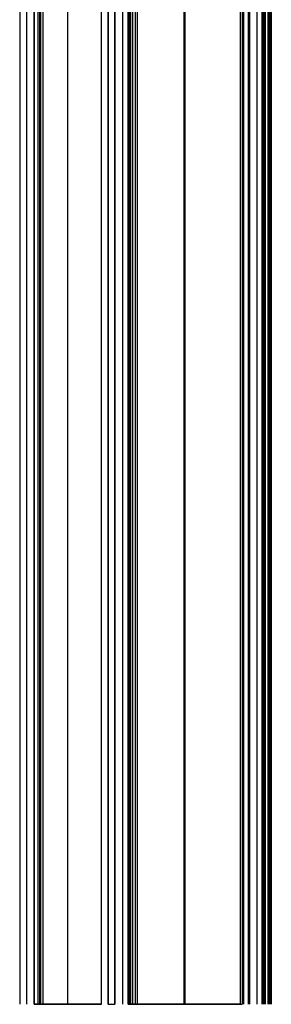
# Model space of a CAD drawing. Header units: millimetres. Extents: x -40 to 73, y -900 to 0.
# Tile 1 of 3: x -40 to 73, y -900 to -459. Entities that reach past the tile are written whole.
import ezdxf

# ---------------------------------------------------------------- set-up
doc = ezdxf.new("R2010")
doc.units = ezdxf.units.MM
doc.header["$MEASUREMENT"] = 0
doc.layers.add('Predefinito', color=5, linetype='Continuous')

msp = doc.modelspace()

# ---------------------------------------------------------------- linework, layer by layer
at = {"layer": 'Predefinito'}
for points in [[(-39.5, 0), (-39.5, -900)], [(-36.5, 0), (-36.5, -900)], [(-33, 0), (-33, -900)], [(-33, -900), (-33, 0)], [(-33, 0), (-33, -900)], [(-31.38, 0), (-31.38, -900)], [(-30.69, 0), (-30.69, -900)], [(-29.19, 0), (-29.19, -900)], [(-3, -900), (-3, 0)], [(-3, -900), (-3, 0)], [(0, 0), (0, -900)], [(0, -900), (0, 0)], [(3, -900), (3, 0)], [(3, 0), (3, -900)], [(3, 0), (3, -900)], [(3, 0), (3, -900)], [(6.5, 0), (6.5, -900)], [(6.5, 0), (6.5, -900)], [(9, 0), (9, -900)], [(9, -900), (9, 0)], [(9.43, 0), (9.43, -900)], [(9.6, -900), (9.6, 0)], [(10, 0), (10, -900)], [(10.93, 0), (10.93, -900)], [(12.26, -900), (12.26, 0)], [(13, 0), (13, -900)], [(59.07, 0), (59.07, -900)], [(60.02, 0), (60.02, -900)], [(60.42, -900), (60.42, 0)], [(62.73, 0), (62.73, -900)], [(70.24, 0), (70.24, -900)], [(71.59, -900), (71.59, 0)], [(72.37, 0), (72.37, -900)], [(73, 0), (73, -900)], [(-33, 0), (-33, -900)], [(-29.99, -900), (-29.99, 0)], [(-18, -900), (-18, 0)], [(-18, -900), (-18, 0)], [(0, -900), (0, 0)], [(3, -900), (3, 0)], [(3, -900), (3, 0)], [(34.03, -900), (34.03, 0)], [(34.51, -900), (34.51, 0)], [(60.53, -900), (60.53, 0)], [(60.63, 0), (60.63, -900)], [(63.03, -900), (63.03, 0)], [(63.34, -900), (63.34, 0)], [(66.5, 0), (66.5, -900)], [(66.5, 0), (66.5, -900)], [(68.74, 0), (68.74, -900)], [(68.88, 0), (68.88, -900)], [(69.27, -900), (69.27, 0)], [(69.66, 0), (69.66, -900)], [(70, 0), (70, -900)], [(71.98, -900), (71.98, 0)], [(-33, -900), (-3, -900)], [(-3, -900), (-33, -900)], [(0, -900), (3, -900)], [(9, -900), (60.02, -900)], [(59.07, -900), (9, -900)]]:
    msp.add_lwpolyline(points, dxfattribs=at)
at = {"layer": 'Predefinito', "extrusion": (0, 1, 0)}
for points in [[(29.99, -9.26), (30.15, -9.34), (30.32, -9.42), (30.48, -9.49), (30.65, -9.56), (30.82, -9.62), (30.99, -9.68), (31.17, -9.74), (31.35, -9.79), (31.53, -9.83), (31.71, -9.87), (31.89, -9.9), (32.07, -9.93), (32.26, -9.96), (32.45, -9.98), (32.63, -9.99), (32.82, -10), (33.01, -10), (33.19, -10), (33.38, -9.99), (33.57, -9.98), (33.75, -9.96), (33.94, -9.93), (34.12, -9.9), (34.3, -9.87), (34.48, -9.83), (34.66, -9.78), (34.83, -9.74), (35.01, -9.68), (35.18, -9.62), (35.35, -9.56), (35.52, -9.49), (35.68, -9.42), (35.84, -9.35), (36, -9.27), (36.16, -9.18), (36.32, -9.09), (36.47, -8.99), (36.63, -8.89), (36.78, -8.79), (36.93, -8.68), (37.07, -8.57), (37.21, -8.45), (37.35, -8.33), (37.49, -8.2), (37.62, -8.07), (37.75, -7.93), (37.88, -7.8), (38, -7.65), (38.12, -7.51), (38.23, -7.36), (38.34, -7.21), (38.44, -7.05), (38.54, -6.89), (38.64, -6.73), (38.73, -6.57), (38.81, -6.41), (38.89, -6.24), (38.97, -6.07), (39.04, -5.91), (39.1, -5.73), (39.16, -5.56), (39.22, -5.39), (39.27, -5.22), (39.31, -5.05), (39.35, -4.87), (39.39, -4.7), (39.42, -4.52), (39.45, -4.34), (39.47, -4.16), (39.48, -3.98), (39.49, -3.79), (39.5, -3.61), (39.5, -3.42), (39.49, -3.24), (39.48, -3.05), (39.47, -2.87), (39.45, -2.68), (39.42, -2.5), (39.39, -2.31), (39.35, -2.13), (39.31, -1.95), (39.26, -1.77), (39.21, -1.59), (39.15, -1.41), (39.09, -1.23), (39.02, -1.06), (38.95, -0.89), (38.88, -0.72), (38.79, -0.56), (38.71, -0.39), (38.62, -0.23), (38.53, -0.08), (38.43, 0.08), (38.33, 0.22), (38.22, 0.37), (38.11, 0.51), (38, 0.65), (37.89, 0.79), (37.76, 0.92), (37.64, 1.05), (37.51, 1.18), (37.38, 1.31), (37.24, 1.43), (37.1, 1.55), (36.95, 1.66), (36.8, 1.77), (36.65, 1.88), (36.5, 1.98), (36.34, 2.08), (36.18, 2.17), (36.01, 2.26), (35.84, 2.35), (35.67, 2.42), (35.5, 2.5), (35.33, 2.57), (35.15, 2.63), (34.98, 2.69), (34.8, 2.75), (34.62, 2.79), (34.44, 2.84), (34.26, 2.88), (34.08, 2.91), (33.9, 2.94), (33.72, 2.96), (33.54, 2.98), (33.36, 2.99), (33.18, 3), (33, 3)], [(33, 0), (33.1, 0), (33.19, -0.01), (33.29, -0.01), (33.39, -0.02), (33.48, -0.03), (33.58, -0.05), (33.68, -0.07), (33.78, -0.09), (33.87, -0.11), (33.97, -0.14), (34.06, -0.17), (34.16, -0.2), (34.25, -0.23), (34.35, -0.27), (34.44, -0.31), (34.53, -0.35), (34.62, -0.4), (34.71, -0.45), (34.8, -0.5), (34.88, -0.55), (34.97, -0.6), (35.05, -0.66), (35.13, -0.72), (35.21, -0.78), (35.28, -0.85), (35.36, -0.91), (35.43, -0.98), (35.5, -1.05), (35.57, -1.12), (35.63, -1.19), (35.69, -1.26), (35.75, -1.34), (35.81, -1.42), (35.87, -1.49), (35.92, -1.57), (35.98, -1.66), (36.03, -1.74), (36.07, -1.83), (36.12, -1.91), (36.16, -2), (36.21, -2.09), (36.24, -2.19), (36.28, -2.28), (36.31, -2.37), (36.34, -2.47), (36.37, -2.57), (36.4, -2.66), (36.42, -2.76), (36.44, -2.86), (36.46, -2.96), (36.47, -3.06), (36.48, -3.16), (36.49, -3.26), (36.5, -3.36), (36.5, -3.46), (36.5, -3.56), (36.5, -3.66), (36.49, -3.76), (36.48, -3.86), (36.47, -3.95), (36.46, -4.05), (36.44, -4.14), (36.42, -4.24), (36.4, -4.33), (36.38, -4.43), (36.35, -4.52), (36.32, -4.61), (36.29, -4.7), (36.25, -4.8), (36.21, -4.89), (36.17, -4.98), (36.13, -5.07), (36.08, -5.15), (36.04, -5.24), (35.98, -5.33), (35.93, -5.41), (35.88, -5.5), (35.82, -5.58), (35.76, -5.66), (35.69, -5.74), (35.63, -5.81), (35.56, -5.89), (35.49, -5.96), (35.42, -6.03), (35.34, -6.1), (35.27, -6.16), (35.19, -6.23), (35.11, -6.29), (35.03, -6.35), (34.95, -6.4), (34.87, -6.46), (34.79, -6.51), (34.7, -6.56), (34.62, -6.6), (34.53, -6.65), (34.44, -6.69), (34.35, -6.73), (34.27, -6.76), (34.17, -6.8), (34.08, -6.83), (33.99, -6.86), (33.89, -6.88), (33.8, -6.91), (33.7, -6.93), (33.6, -6.95), (33.5, -6.96), (33.4, -6.98), (33.3, -6.99), (33.2, -6.99), (33.1, -7), (33, -7), (32.9, -7), (32.8, -6.99), (32.7, -6.99), (32.6, -6.98), (32.5, -6.96), (32.4, -6.95), (32.3, -6.93), (32.21, -6.91), (32.11, -6.88), (32.01, -6.86), (31.92, -6.83), (31.83, -6.8), (31.73, -6.76), (31.64, -6.73), (31.55, -6.69), (31.47, -6.65), (31.38, -6.6)], [(31.38, -6.6), (31.35, -6.59), (31.32, -6.57), (31.29, -6.56), (31.26, -6.55), (31.23, -6.53), (31.19, -6.52), (31.16, -6.51), (31.13, -6.5), (31.09, -6.49), (31.06, -6.48), (31.02, -6.47), (30.99, -6.46), (30.95, -6.46), (30.92, -6.45), (30.88, -6.45), (30.84, -6.44), (30.81, -6.44), (30.77, -6.44), (30.73, -6.43), (30.69, -6.43), (30.66, -6.43), (30.62, -6.44), (30.58, -6.44), (30.54, -6.44), (30.5, -6.44), (30.46, -6.45), (30.43, -6.46), (30.39, -6.46), (30.35, -6.47), (30.31, -6.48), (30.28, -6.49), (30.24, -6.5), (30.2, -6.51), (30.16, -6.53), (30.13, -6.54), (30.09, -6.56), (30.06, -6.57), (30.02, -6.59), (29.99, -6.61), (29.95, -6.63), (29.92, -6.64), (29.89, -6.66), (29.86, -6.68), (29.83, -6.71), (29.79, -6.73), (29.76, -6.75), (29.74, -6.77), (29.71, -6.8), (29.68, -6.82), (29.65, -6.85), (29.63, -6.87), (29.6, -6.9), (29.58, -6.93), (29.55, -6.95), (29.53, -6.98), (29.51, -7.01), (29.48, -7.04), (29.46, -7.07), (29.44, -7.09), (29.43, -7.12), (29.41, -7.15), (29.39, -7.18), (29.37, -7.21), (29.36, -7.24), (29.34, -7.27), (29.33, -7.3), (29.31, -7.33), (29.3, -7.36), (29.29, -7.39), (29.28, -7.43), (29.26, -7.46), (29.25, -7.49), (29.24, -7.53), (29.23, -7.56), (29.23, -7.6), (29.22, -7.63), (29.21, -7.67), (29.21, -7.7), (29.2, -7.74), (29.2, -7.78), (29.19, -7.82), (29.19, -7.85), (29.19, -7.89), (29.19, -7.93), (29.19, -7.97), (29.19, -8), (29.19, -8.04), (29.2, -8.08), (29.2, -8.12), (29.2, -8.16), (29.21, -8.2), (29.22, -8.23), (29.23, -8.27), (29.24, -8.31), (29.25, -8.35), (29.26, -8.38), (29.27, -8.42), (29.28, -8.46), (29.3, -8.49), (29.31, -8.53), (29.33, -8.56), (29.34, -8.6), (29.36, -8.63), (29.38, -8.67), (29.4, -8.7), (29.42, -8.73), (29.44, -8.76), (29.46, -8.8), (29.48, -8.83), (29.51, -8.86), (29.53, -8.89), (29.55, -8.91), (29.58, -8.94), (29.6, -8.97), (29.63, -9), (29.66, -9.02), (29.68, -9.05), (29.71, -9.07), (29.74, -9.09), (29.76, -9.11), (29.79, -9.14), (29.82, -9.16), (29.85, -9.18), (29.88, -9.2), (29.91, -9.21), (29.94, -9.23), (29.97, -9.25), (29.99, -9.26)], [(3, 3), (2.93, 3), (2.87, 3), (2.8, 3.01), (2.73, 3.01), (2.66, 3.02), (2.59, 3.03), (2.52, 3.04), (2.45, 3.05), (2.38, 3.06), (2.31, 3.08), (2.24, 3.1), (2.17, 3.12), (2.1, 3.14), (2.03, 3.16), (1.97, 3.18), (1.9, 3.21), (1.83, 3.24), (1.76, 3.27), (1.69, 3.3), (1.62, 3.34), (1.56, 3.37), (1.49, 3.41), (1.42, 3.45), (1.36, 3.49), (1.29, 3.53), (1.23, 3.58), (1.17, 3.62), (1.11, 3.67), (1.05, 3.72), (0.99, 3.77), (0.93, 3.82), (0.88, 3.88), (0.82, 3.93), (0.77, 3.99), (0.72, 4.05), (0.67, 4.11), (0.62, 4.17), (0.58, 4.23), (0.53, 4.29), (0.49, 4.36), (0.45, 4.42), (0.41, 4.49), (0.37, 4.56), (0.34, 4.62), (0.3, 4.69), (0.27, 4.76), (0.24, 4.83), (0.21, 4.9), (0.18, 4.97), (0.16, 5.03), (0.14, 5.1), (0.12, 5.17), (0.1, 5.24), (0.08, 5.31), (0.06, 5.38), (0.05, 5.45), (0.04, 5.52), (0.03, 5.59), (0.02, 5.66), (0.01, 5.73), (0.01, 5.8), (0, 5.87), (0, 5.93), (0, 6)], [(-3, 6), (-3, 5.87), (-2.99, 5.73), (-2.99, 5.6), (-2.98, 5.46), (-2.96, 5.32), (-2.94, 5.19), (-2.92, 5.05), (-2.9, 4.91), (-2.87, 4.77), (-2.84, 4.63), (-2.81, 4.49), (-2.77, 4.35), (-2.73, 4.21), (-2.68, 4.07), (-2.63, 3.93), (-2.58, 3.79), (-2.52, 3.65), (-2.46, 3.52), (-2.4, 3.38), (-2.33, 3.24), (-2.26, 3.11), (-2.18, 2.98), (-2.1, 2.85), (-2.02, 2.72), (-1.94, 2.59), (-1.85, 2.46), (-1.75, 2.34), (-1.66, 2.22), (-1.56, 2.1), (-1.46, 1.98), (-1.35, 1.87), (-1.24, 1.76), (-1.13, 1.65), (-1.02, 1.54), (-0.9, 1.44), (-0.78, 1.34), (-0.66, 1.25), (-0.54, 1.15), (-0.41, 1.06), (-0.28, 0.98), (-0.15, 0.9), (-0.02, 0.82), (0.11, 0.74), (0.24, 0.67), (0.38, 0.6), (0.52, 0.54), (0.65, 0.48), (0.79, 0.42), (0.93, 0.37), (1.07, 0.32), (1.21, 0.27), (1.35, 0.23), (1.49, 0.19), (1.63, 0.16), (1.77, 0.13), (1.91, 0.1), (2.05, 0.08), (2.19, 0.06), (2.32, 0.04), (2.46, 0.02), (2.6, 0.01), (2.73, 0.01), (2.87, 0), (3, 0)], [(0, 303.5), (0, 303.73), (-0.02, 303.95), (-0.04, 304.18), (-0.06, 304.4), (-0.1, 304.63), (-0.14, 304.85), (-0.19, 305.07), (-0.25, 305.29), (-0.32, 305.5), (-0.39, 305.72), (-0.47, 305.93), (-0.56, 306.14), (-0.65, 306.34), (-0.76, 306.55), (-0.87, 306.74), (-0.98, 306.94), (-1.11, 307.13), (-1.24, 307.31), (-1.37, 307.49), (-1.51, 307.67), (-1.66, 307.84), (-1.82, 308.01), (-1.98, 308.17), (-2.14, 308.32), (-2.31, 308.47), (-2.49, 308.61), (-2.67, 308.75), (-2.85, 308.88), (-3.04, 309), (-3.24, 309.12), (-3.43, 309.23), (-3.64, 309.34), (-3.84, 309.43), (-4.05, 309.52), (-4.26, 309.6), (-4.47, 309.68), (-4.69, 309.74), (-4.91, 309.8), (-5.13, 309.85), (-5.35, 309.9), (-5.58, 309.93), (-5.8, 309.96), (-6.03, 309.98), (-6.25, 310), (-6.48, 310), (-6.7, 310), (-6.93, 309.99), (-7.16, 309.97), (-7.38, 309.94), (-7.6, 309.91), (-7.83, 309.86), (-8.05, 309.81), (-8.27, 309.76), (-8.48, 309.69), (-8.7, 309.62), (-8.91, 309.54), (-9.12, 309.45), (-9.32, 309.35), (-9.53, 309.25), (-9.72, 309.14), (-9.92, 309.03), (-10.11, 308.91), (-10.3, 308.78), (-10.48, 308.64), (-10.65, 308.5), (-10.82, 308.35), (-10.99, 308.2), (-11.15, 308.04), (-11.31, 307.87), (-11.46, 307.7), (-11.6, 307.53), (-11.74, 307.35), (-11.87, 307.16), (-11.99, 306.98), (-12.11, 306.78), (-12.22, 306.59), (-12.33, 306.38), (-12.42, 306.18), (-12.51, 305.97), (-12.59, 305.76), (-12.67, 305.55), (-12.74, 305.33), (-12.8, 305.11), (-12.85, 304.89), (-12.89, 304.67), (-12.93, 304.45), (-12.96, 304.22), (-12.98, 304), (-12.99, 303.77), (-13, 303.54), (-13, 303.32), (-12.99, 303.09), (-12.97, 302.87), (-12.94, 302.64), (-12.91, 302.42), (-12.87, 302.2), (-12.82, 301.97), (-12.76, 301.76), (-12.7, 301.54), (-12.62, 301.32), (-12.55, 301.11), (-12.46, 300.9), (-12.36, 300.7), (-12.26, 300.49)], [(-9, 23), (-8.8, 23), (-8.59, 23.01), (-8.39, 23.03), (-8.18, 23.06), (-7.98, 23.09), (-7.78, 23.13), (-7.58, 23.17), (-7.38, 23.22), (-7.18, 23.28), (-6.99, 23.35), (-6.8, 23.42), (-6.61, 23.5), (-6.42, 23.58), (-6.24, 23.67), (-6.06, 23.77), (-5.88, 23.87), (-5.71, 23.98), (-5.54, 24.1), (-5.37, 24.22), (-5.21, 24.35), (-5.06, 24.48), (-4.9, 24.61), (-4.76, 24.76), (-4.61, 24.9), (-4.48, 25.06), (-4.35, 25.21), (-4.22, 25.37), (-4.1, 25.54), (-3.98, 25.71), (-3.87, 25.88), (-3.77, 26.06), (-3.67, 26.24), (-3.58, 26.42), (-3.5, 26.61), (-3.42, 26.8), (-3.35, 26.99), (-3.28, 27.18), (-3.22, 27.38), (-3.17, 27.58), (-3.13, 27.78), (-3.09, 27.98), (-3.06, 28.18), (-3.03, 28.39), (-3.01, 28.59), (-3, 28.8), (-3, 29)], [(-9.6, 301.88), (-9.65, 301.97), (-9.69, 302.05), (-9.73, 302.14), (-9.76, 302.23), (-9.8, 302.33), (-9.83, 302.42), (-9.86, 302.51), (-9.88, 302.61), (-9.91, 302.71), (-9.93, 302.8), (-9.95, 302.9), (-9.96, 303), (-9.98, 303.1), (-9.99, 303.2), (-9.99, 303.3), (-10, 303.4), (-10, 303.5), (-10, 303.6), (-9.99, 303.7), (-9.99, 303.8), (-9.98, 303.9), (-9.96, 304), (-9.95, 304.1), (-9.93, 304.2), (-9.91, 304.3), (-9.88, 304.39), (-9.86, 304.49), (-9.83, 304.58), (-9.8, 304.67), (-9.76, 304.77), (-9.73, 304.85), (-9.69, 304.94), (-9.65, 305.03), (-9.6, 305.12), (-9.56, 305.2), (-9.51, 305.29), (-9.46, 305.37), (-9.4, 305.45), (-9.35, 305.53), (-9.29, 305.61), (-9.23, 305.69), (-9.16, 305.77), (-9.1, 305.84), (-9.03, 305.92), (-8.96, 305.99), (-8.89, 306.06), (-8.81, 306.13), (-8.74, 306.19), (-8.66, 306.26), (-8.58, 306.32), (-8.5, 306.38), (-8.41, 306.43), (-8.33, 306.48), (-8.24, 306.54), (-8.15, 306.58), (-8.07, 306.63), (-7.98, 306.67), (-7.89, 306.71), (-7.8, 306.75), (-7.7, 306.79), (-7.61, 306.82), (-7.52, 306.85), (-7.43, 306.88), (-7.33, 306.9), (-7.24, 306.92), (-7.14, 306.94), (-7.05, 306.96), (-6.95, 306.97), (-6.86, 306.98), (-6.76, 306.99), (-6.66, 307), (-6.56, 307), (-6.46, 307), (-6.36, 307), (-6.26, 306.99), (-6.16, 306.98), (-6.06, 306.97), (-5.96, 306.96), (-5.86, 306.94), (-5.76, 306.92), (-5.66, 306.9), (-5.57, 306.87), (-5.47, 306.84), (-5.37, 306.81), (-5.28, 306.78), (-5.19, 306.74), (-5.09, 306.71), (-5, 306.66), (-4.91, 306.62), (-4.83, 306.57), (-4.74, 306.53), (-4.66, 306.48), (-4.57, 306.42), (-4.49, 306.37), (-4.42, 306.31), (-4.34, 306.25), (-4.26, 306.19), (-4.19, 306.13), (-4.12, 306.07), (-4.05, 306), (-3.98, 305.93), (-3.91, 305.86), (-3.85, 305.78), (-3.78, 305.71), (-3.72, 305.63), (-3.66, 305.55), (-3.6, 305.47), (-3.55, 305.38), (-3.5, 305.3), (-3.45, 305.21), (-3.4, 305.12), (-3.35, 305.03), (-3.31, 304.94), (-3.27, 304.85), (-3.23, 304.75), (-3.2, 304.66), (-3.17, 304.56), (-3.14, 304.47), (-3.11, 304.37), (-3.09, 304.28), (-3.07, 304.18), (-3.05, 304.08), (-3.03, 303.98), (-3.02, 303.89), (-3.01, 303.79), (-3.01, 303.69), (-3, 303.6), (-3, 303.5)], [(-9, 20), (-8.87, 20), (-8.73, 19.99), (-8.6, 19.99), (-8.46, 19.98), (-8.32, 19.96), (-8.19, 19.94), (-8.05, 19.92), (-7.91, 19.9), (-7.77, 19.87), (-7.63, 19.84), (-7.49, 19.81), (-7.35, 19.77), (-7.21, 19.73), (-7.07, 19.68), (-6.93, 19.63), (-6.79, 19.58), (-6.65, 19.52), (-6.52, 19.46), (-6.38, 19.4), (-6.24, 19.33), (-6.11, 19.26), (-5.98, 19.18), (-5.85, 19.1), (-5.72, 19.02), (-5.59, 18.94), (-5.46, 18.85), (-5.34, 18.75), (-5.22, 18.66), (-5.1, 18.56), (-4.98, 18.46), (-4.87, 18.35), (-4.76, 18.24), (-4.65, 18.13), (-4.54, 18.02), (-4.44, 17.9), (-4.34, 17.78), (-4.25, 17.66), (-4.15, 17.54), (-4.06, 17.41), (-3.98, 17.28), (-3.9, 17.15), (-3.82, 17.02), (-3.74, 16.89), (-3.67, 16.76), (-3.6, 16.62), (-3.54, 16.48), (-3.48, 16.35), (-3.42, 16.21), (-3.37, 16.07), (-3.32, 15.93), (-3.27, 15.79), (-3.23, 15.65), (-3.19, 15.51), (-3.16, 15.37), (-3.13, 15.23), (-3.1, 15.09), (-3.08, 14.95), (-3.06, 14.81), (-3.04, 14.68), (-3.02, 14.54), (-3.01, 14.4), (-3.01, 14.27), (-3, 14.13), (-3, 14)], [(-12.26, 300.49), (-12.25, 300.47), (-12.23, 300.44), (-12.21, 300.41), (-12.2, 300.38), (-12.18, 300.35), (-12.16, 300.32), (-12.14, 300.29), (-12.11, 300.26), (-12.09, 300.24), (-12.07, 300.21), (-12.05, 300.18), (-12.02, 300.16), (-12, 300.13), (-11.97, 300.1), (-11.94, 300.08), (-11.91, 300.05), (-11.89, 300.03), (-11.86, 300.01), (-11.83, 299.98), (-11.8, 299.96), (-11.76, 299.94), (-11.73, 299.92), (-11.7, 299.9), (-11.67, 299.88), (-11.63, 299.86), (-11.6, 299.84), (-11.56, 299.83), (-11.53, 299.81), (-11.49, 299.8), (-11.46, 299.78), (-11.42, 299.77), (-11.38, 299.76), (-11.35, 299.75), (-11.31, 299.74), (-11.27, 299.73), (-11.23, 299.72), (-11.2, 299.71), (-11.16, 299.7), (-11.12, 299.7), (-11.08, 299.7), (-11.04, 299.69), (-11, 299.69), (-10.97, 299.69), (-10.93, 299.69), (-10.89, 299.69), (-10.85, 299.69), (-10.82, 299.69), (-10.78, 299.7), (-10.74, 299.7), (-10.7, 299.71), (-10.67, 299.71), (-10.63, 299.72), (-10.6, 299.73), (-10.56, 299.73), (-10.53, 299.74), (-10.49, 299.75), (-10.46, 299.76), (-10.43, 299.78), (-10.39, 299.79), (-10.36, 299.8), (-10.33, 299.81), (-10.3, 299.83), (-10.27, 299.84), (-10.24, 299.86), (-10.21, 299.87), (-10.18, 299.89), (-10.15, 299.91), (-10.12, 299.93), (-10.09, 299.94), (-10.07, 299.96), (-10.04, 299.98), (-10.01, 300.01), (-9.98, 300.03), (-9.95, 300.05), (-9.93, 300.08), (-9.9, 300.1), (-9.87, 300.13), (-9.85, 300.15), (-9.82, 300.18), (-9.8, 300.21), (-9.77, 300.24), (-9.75, 300.26), (-9.73, 300.29), (-9.71, 300.33), (-9.68, 300.36), (-9.66, 300.39), (-9.64, 300.42), (-9.63, 300.45), (-9.61, 300.49), (-9.59, 300.52), (-9.57, 300.56), (-9.56, 300.59), (-9.54, 300.63), (-9.53, 300.66), (-9.51, 300.7), (-9.5, 300.74), (-9.49, 300.78), (-9.48, 300.81), (-9.47, 300.85), (-9.46, 300.89), (-9.46, 300.93), (-9.45, 300.96), (-9.44, 301), (-9.44, 301.04), (-9.44, 301.08), (-9.44, 301.12), (-9.43, 301.16), (-9.43, 301.19), (-9.43, 301.23), (-9.44, 301.27), (-9.44, 301.31), (-9.44, 301.34), (-9.45, 301.38), (-9.45, 301.42), (-9.46, 301.45), (-9.46, 301.49), (-9.47, 301.52), (-9.48, 301.56), (-9.49, 301.59), (-9.5, 301.63), (-9.51, 301.66), (-9.52, 301.69), (-9.53, 301.73), (-9.55, 301.76), (-9.56, 301.79), (-9.57, 301.82), (-9.59, 301.85), (-9.6, 301.88)], [(-60.42, 19.14), (-60.4, 19.19), (-60.38, 19.23), (-60.35, 19.28), (-60.32, 19.32), (-60.29, 19.36), (-60.28, 19.39), (-60.26, 19.41), (-60.25, 19.43), (-60.23, 19.45), (-60.21, 19.47), (-60.2, 19.49), (-60.18, 19.51), (-60.16, 19.53), (-60.14, 19.55), (-60.12, 19.57), (-60.1, 19.58), (-60.09, 19.6), (-60.07, 19.62), (-60.04, 19.64), (-60.02, 19.66), (-60, 19.67), (-59.98, 19.69), (-59.96, 19.71), (-59.94, 19.72), (-59.92, 19.74), (-59.89, 19.75), (-59.87, 19.77), (-59.85, 19.78), (-59.82, 19.8), (-59.8, 19.81), (-59.78, 19.82), (-59.75, 19.83), (-59.73, 19.85), (-59.7, 19.86), (-59.68, 19.87), (-59.65, 19.88), (-59.63, 19.89), (-59.6, 19.9), (-59.58, 19.91), (-59.55, 19.92), (-59.53, 19.93), (-59.5, 19.94), (-59.48, 19.94), (-59.45, 19.95), (-59.43, 19.96), (-59.4, 19.96), (-59.38, 19.97), (-59.35, 19.97), (-59.32, 19.98), (-59.27, 19.99), (-59.22, 19.99), (-59.17, 20), (-59.12, 20), (-59.07, 20)], [(-60.02, 23), (-60.12, 23), (-60.22, 22.99), (-60.32, 22.98), (-60.42, 22.97), (-60.53, 22.96), (-60.58, 22.95), (-60.63, 22.94), (-60.68, 22.93), (-60.73, 22.91), (-60.78, 22.9), (-60.84, 22.89), (-60.89, 22.87), (-60.94, 22.86), (-60.99, 22.84), (-61.04, 22.82), (-61.09, 22.8), (-61.14, 22.78), (-61.19, 22.76), (-61.24, 22.74), (-61.29, 22.72), (-61.34, 22.69), (-61.39, 22.67), (-61.43, 22.64), (-61.48, 22.62), (-61.53, 22.59), (-61.57, 22.56), (-61.62, 22.54), (-61.67, 22.51), (-61.71, 22.48), (-61.76, 22.44), (-61.8, 22.41), (-61.84, 22.38), (-61.89, 22.35), (-61.93, 22.31), (-61.97, 22.28), (-62.01, 22.24), (-62.05, 22.21), (-62.09, 22.17), (-62.13, 22.13), (-62.17, 22.09), (-62.2, 22.06), (-62.24, 22.02), (-62.27, 21.98), (-62.31, 21.94), (-62.34, 21.9), (-62.38, 21.85), (-62.41, 21.81), (-62.44, 21.77), (-62.47, 21.73), (-62.53, 21.64), (-62.58, 21.55), (-62.64, 21.47), (-62.68, 21.38), (-62.73, 21.29)], [(-60.63, 18.71), (-60.42, 19.14)], [(-72.37, 24.29), (-72.43, 24.15), (-72.49, 24.02), (-72.55, 23.89), (-72.6, 23.75), (-72.65, 23.61), (-72.7, 23.46), (-72.74, 23.32), (-72.78, 23.17), (-72.82, 23.02), (-72.85, 22.87), (-72.89, 22.72), (-72.91, 22.56), (-72.94, 22.41), (-72.96, 22.25), (-72.97, 22.09), (-72.99, 21.93), (-72.99, 21.77), (-73, 21.6), (-73, 21.44), (-73, 21.28), (-72.99, 21.11), (-72.98, 20.95), (-72.96, 20.78), (-72.94, 20.62), (-72.92, 20.45), (-72.89, 20.29), (-72.85, 20.12), (-72.82, 19.96), (-72.77, 19.8), (-72.73, 19.64), (-72.68, 19.48), (-72.62, 19.32), (-72.56, 19.16), (-72.5, 19), (-72.43, 18.85), (-72.36, 18.7), (-72.29, 18.55), (-72.21, 18.4), (-72.13, 18.25), (-72.05, 18.11), (-71.96, 17.97), (-71.86, 17.83), (-71.77, 17.69), (-71.67, 17.56), (-71.57, 17.43), (-71.47, 17.31), (-71.36, 17.18), (-71.25, 17.06), (-71.14, 16.95), (-71.03, 16.84), (-70.91, 16.73), (-70.79, 16.62), (-70.67, 16.52), (-70.55, 16.42), (-70.43, 16.32), (-70.31, 16.23), (-70.18, 16.14), (-70.06, 16.06), (-69.93, 15.98), (-69.8, 15.9), (-69.67, 15.83), (-69.54, 15.76), (-69.42, 15.69), (-69.29, 15.63), (-69.15, 15.57), (-69.02, 15.51), (-68.89, 15.45), (-68.75, 15.4), (-68.61, 15.35), (-68.46, 15.3), (-68.32, 15.26), (-68.17, 15.22), (-68.02, 15.18), (-67.87, 15.15), (-67.72, 15.11), (-67.56, 15.09), (-67.41, 15.06), (-67.25, 15.04), (-67.09, 15.03), (-66.93, 15.01), (-66.77, 15.01), (-66.6, 15), (-66.44, 15), (-66.28, 15), (-66.11, 15.01), (-65.95, 15.02), (-65.78, 15.04), (-65.62, 15.06), (-65.45, 15.08), (-65.29, 15.11), (-65.12, 15.15), (-64.96, 15.18), (-64.8, 15.23), (-64.64, 15.27), (-64.48, 15.32), (-64.32, 15.38), (-64.16, 15.44), (-64, 15.5), (-63.85, 15.57), (-63.7, 15.64), (-63.55, 15.71), (-63.4, 15.79), (-63.25, 15.87), (-63.11, 15.95), (-62.97, 16.04), (-62.83, 16.14), (-62.69, 16.23), (-62.56, 16.33), (-62.43, 16.43), (-62.31, 16.53), (-62.18, 16.64), (-62.06, 16.75), (-61.95, 16.86), (-61.84, 16.97), (-61.73, 17.09), (-61.62, 17.21), (-61.52, 17.33), (-61.42, 17.45), (-61.32, 17.57), (-61.23, 17.69), (-61.14, 17.82), (-61.06, 17.94), (-60.98, 18.07), (-60.9, 18.2), (-60.83, 18.33), (-60.76, 18.46), (-60.69, 18.58), (-60.63, 18.71)], [(-62.73, 21.29), (-63.34, 20)], [(-63.34, 20), (-63.37, 19.93), (-63.41, 19.86), (-63.45, 19.79), (-63.49, 19.72), (-63.53, 19.65), (-63.57, 19.58), (-63.62, 19.52), (-63.66, 19.45), (-63.71, 19.38), (-63.76, 19.32), (-63.82, 19.25), (-63.87, 19.19), (-63.93, 19.12), (-63.99, 19.06), (-64.05, 19), (-64.11, 18.94), (-64.18, 18.88), (-64.24, 18.83), (-64.31, 18.77), (-64.38, 18.72), (-64.45, 18.66), (-64.52, 18.61), (-64.6, 18.56), (-64.67, 18.51), (-64.75, 18.47), (-64.83, 18.42), (-64.91, 18.38), (-64.99, 18.34), (-65.07, 18.3), (-65.16, 18.27), (-65.24, 18.23), (-65.32, 18.2), (-65.41, 18.17), (-65.5, 18.15), (-65.58, 18.12), (-65.67, 18.1), (-65.76, 18.08), (-65.85, 18.06), (-65.94, 18.05), (-66.03, 18.03), (-66.11, 18.02), (-66.2, 18.01), (-66.29, 18.01), (-66.38, 18), (-66.47, 18), (-66.56, 18), (-66.64, 18), (-66.73, 18.01), (-66.82, 18.01), (-66.9, 18.02), (-66.99, 18.03), (-67.07, 18.05), (-67.16, 18.06), (-67.24, 18.08), (-67.32, 18.1), (-67.4, 18.12), (-67.48, 18.14), (-67.56, 18.16), (-67.63, 18.19), (-67.71, 18.22), (-67.78, 18.24), (-67.86, 18.27), (-67.93, 18.31), (-68, 18.34), (-68.07, 18.37), (-68.14, 18.41), (-68.21, 18.45), (-68.28, 18.49), (-68.35, 18.53), (-68.42, 18.57), (-68.48, 18.62), (-68.55, 18.66), (-68.62, 18.71), (-68.68, 18.76), (-68.75, 18.82), (-68.81, 18.87), (-68.88, 18.93), (-68.94, 18.99), (-69, 19.05), (-69.06, 19.11), (-69.12, 19.18), (-69.17, 19.24), (-69.23, 19.31), (-69.28, 19.38), (-69.34, 19.45), (-69.39, 19.52), (-69.44, 19.6), (-69.49, 19.67), (-69.53, 19.75), (-69.58, 19.83), (-69.62, 19.91), (-69.66, 19.99), (-69.7, 20.07), (-69.73, 20.16), (-69.77, 20.24), (-69.8, 20.32), (-69.83, 20.41), (-69.85, 20.5), (-69.88, 20.58), (-69.9, 20.67), (-69.92, 20.76), (-69.94, 20.85), (-69.95, 20.94), (-69.97, 21.03), (-69.98, 21.11), (-69.99, 21.2), (-69.99, 21.29), (-70, 21.38), (-70, 21.47), (-70, 21.56), (-70, 21.64), (-69.99, 21.73), (-69.99, 21.82), (-69.98, 21.9), (-69.97, 21.99), (-69.95, 22.07), (-69.94, 22.16), (-69.92, 22.24), (-69.9, 22.32), (-69.88, 22.4), (-69.86, 22.48), (-69.84, 22.56), (-69.81, 22.63), (-69.78, 22.71), (-69.76, 22.78), (-69.73, 22.86), (-69.69, 22.93), (-69.66, 23)], [(-68.88, 24.64), (-68.87, 24.67), (-68.85, 24.71), (-68.84, 24.74), (-68.83, 24.77), (-68.82, 24.8), (-68.81, 24.83), (-68.8, 24.87), (-68.79, 24.9), (-68.78, 24.94), (-68.77, 24.97), (-68.76, 25.01), (-68.76, 25.04), (-68.75, 25.08), (-68.75, 25.11), (-68.74, 25.15), (-68.74, 25.19), (-68.74, 25.23), (-68.74, 25.26), (-68.74, 25.3), (-68.74, 25.34), (-68.74, 25.38), (-68.74, 25.41), (-68.75, 25.45), (-68.75, 25.49), (-68.76, 25.53), (-68.76, 25.57), (-68.77, 25.61), (-68.78, 25.64), (-68.79, 25.68), (-68.8, 25.72), (-68.81, 25.75), (-68.82, 25.79), (-68.84, 25.83), (-68.85, 25.86), (-68.87, 25.9), (-68.88, 25.93), (-68.9, 25.97), (-68.92, 26), (-68.94, 26.04), (-68.96, 26.07), (-68.98, 26.1), (-69, 26.13), (-69.02, 26.17), (-69.04, 26.2), (-69.07, 26.23), (-69.09, 26.26), (-69.12, 26.28), (-69.14, 26.31), (-69.17, 26.34), (-69.19, 26.36), (-69.22, 26.39), (-69.25, 26.41), (-69.27, 26.44), (-69.3, 26.46), (-69.33, 26.48), (-69.36, 26.5), (-69.39, 26.52), (-69.42, 26.54), (-69.45, 26.56), (-69.48, 26.58), (-69.5, 26.6), (-69.53, 26.61), (-69.56, 26.63), (-69.59, 26.64), (-69.62, 26.66), (-69.66, 26.67), (-69.69, 26.68), (-69.72, 26.7), (-69.75, 26.71), (-69.78, 26.72), (-69.82, 26.73), (-69.85, 26.74), (-69.89, 26.75), (-69.92, 26.75), (-69.96, 26.76), (-69.99, 26.77), (-70.03, 26.77), (-70.06, 26.78), (-70.1, 26.78), (-70.14, 26.78), (-70.18, 26.79), (-70.21, 26.79), (-70.25, 26.79), (-70.29, 26.79), (-70.33, 26.78), (-70.36, 26.78), (-70.4, 26.78), (-70.44, 26.77), (-70.48, 26.77), (-70.52, 26.76), (-70.55, 26.75), (-70.59, 26.74), (-70.63, 26.74), (-70.67, 26.72), (-70.7, 26.71), (-70.74, 26.7), (-70.78, 26.69), (-70.81, 26.67), (-70.85, 26.66), (-70.88, 26.64), (-70.92, 26.62), (-70.95, 26.61), (-70.99, 26.59), (-71.02, 26.57), (-71.05, 26.55), (-71.08, 26.53), (-71.12, 26.5), (-71.15, 26.48), (-71.18, 26.46), (-71.2, 26.43), (-71.23, 26.41), (-71.26, 26.38), (-71.29, 26.36), (-71.31, 26.33), (-71.34, 26.31), (-71.36, 26.28), (-71.39, 26.25), (-71.41, 26.22), (-71.43, 26.19), (-71.45, 26.17), (-71.47, 26.14), (-71.49, 26.11), (-71.51, 26.08), (-71.53, 26.05), (-71.55, 26.02), (-71.56, 25.99), (-71.58, 25.96), (-71.59, 25.93)], [(-69.66, 23), (-68.88, 24.64)], [(-71.59, 25.93), (-72.37, 24.29)]]:
    msp.add_lwpolyline(points, dxfattribs=at)
at = {"layer": 'Predefinito', "extrusion": (1, 0, 0)}
for points in [[(-900, 6), (-900, 303.5)], [(-900, 303.5), (-900, 29)], [(-900, 14), (-900, 6)], [(-900, 20), (-900, 23)]]:
    msp.add_lwpolyline(points, dxfattribs=at)

doc.saveas('drawing.dxf')
